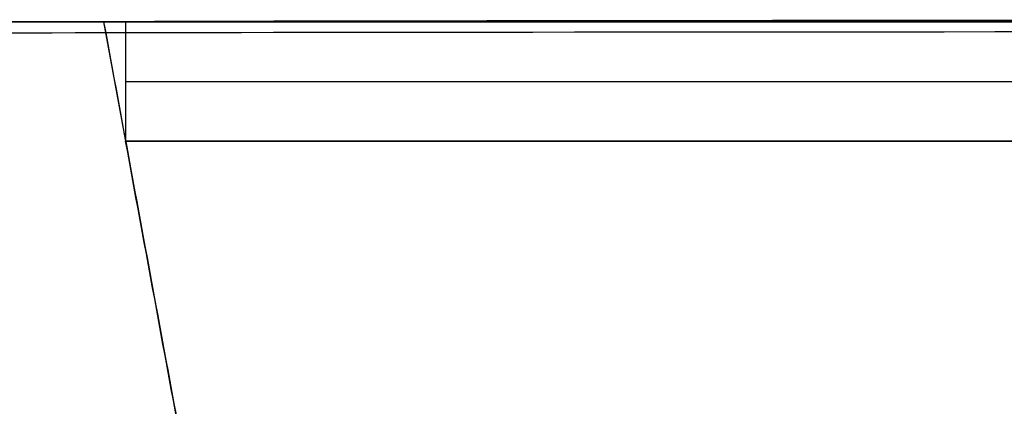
# Model space of a CAD drawing. Header units: millimetres. Extents: x -249 to 249, y -500 to 303.
# Tile 4 of 174: x -208 to -125, y -32 to 0. Entities that reach past the tile are written whole.
import ezdxf

# ---------------------------------------------------------------- set-up
doc = ezdxf.new("R2010")
doc.units = ezdxf.units.MM
doc.header["$MEASUREMENT"] = 0
doc.layers.add('Predefinito', color=7, linetype='Continuous', true_color=0x000000)

# ---------------------------------------------------------------- blocks, each defined once
blk = doc.blocks.new('FORMAmobile50SCOCCAC')
at = {"layer": 'Predefinito'}
for p, q in [((-218, 0, 224.429), (-50, 0, 224.429)), ((-198.858, 0, 250), (-198.858, -10, 250)), ((-200.698, 0, 4), (-112.01, -482, 4)), ((-198.858, -10, 134), (-154.33, -252, 134)), ((-50, -10, 233.429), (-198.858, -10, 233.429))]:
    blk.add_line(p, q, dxfattribs=at)
at = {"layer": 'Predefinito', "extrusion": (-8.3745e-18, 1, 9.77025e-18)}
blk.add_arc((0, 250), 198.858, 0, 90, dxfattribs=at)
at = {"layer": 'Predefinito', "extrusion": (0, 1, 0)}
blk.add_arc((0, 250, -5), 198.858, 0, 90, dxfattribs=at)
at = {"layer": 'Predefinito', "extrusion": (0, 1, -1.78656e-17)}
blk.add_arc((0, 250, -10), 198.858, 0, 90, dxfattribs=at)
at = {"layer": 'Predefinito'}
for points in [[(-200.698, 0), (-209.349, 0), (-218, 0)], [(-217.983, 0, 250), (-209.341, 0, 250), (-200.698, 0, 250)], [(-200.698, 0, 250), (-199.778, 0, 250), (-198.858, 0, 250)], [(-50, 0, 8), (-125.349, 0, 8), (-200.698, 0, 8)], [(-217.983, 0, 250), (-171.983, -250, 250), (-125.983, -500, 250)], [(-200.698, 0, 8), (-200.698, 0, 4), (-200.698, 0)], [(-200.698, 0), (-156.354, -241), (-112.01, -482)], [(-200.698, 0, 8), (-156.354, -241, 8), (-112.01, -482, 8)], [(-127.181, -499.017), (-173, -250), (-218.819, -0.983)], [(-127.181, -499.017, 249), (-173, -250, 249), (-218.819, -0.983, 249)], [(-198.858, -10, 18), (-124.429, -10, 18), (-50, -10, 18)], [(-154.33, -252, 250), (-176.594, -131, 250), (-198.858, -10, 250)], [(-154.33, -252, 18), (-176.594, -131, 18), (-198.858, -10, 18)], [(-198.858, -10, 18), (-198.858, -10, 134), (-198.858, -10, 250)]]:
    blk.add_open_spline(points, degree=2, dxfattribs=at)
blk = doc.blocks.new('FORMAmobile50ANTAC')
at = {"layer": 'Predefinito'}
blk.add_line((-200.698, 0), (-108.698, -500), dxfattribs=at)
at = {"layer": 'Predefinito', "extrusion": (-9.44422e-17, 1, 9.44422e-17)}
blk.add_arc((0, 0), 200.698, 0, 90, dxfattribs=at)
at = {"layer": 'Predefinito', "extrusion": (-1.00004e-16, 1, 9.74553e-17)}
blk.add_arc((0, 0, -0.983), 218.819, 0.26079, 89.73921, dxfattribs=at)
at = {"layer": 'Predefinito'}
for points, degree in [([(-125.982, -500, 0), (-148.315, -378.632, 0), (-178.982, -211.965, 0), (-217.984, 0, 0)], 3), ([(-217.984, 0, 0), (-209.341, 0, 0), (-200.698, 0)], 2), ([(-218.402, -0.483, 0.498), (-187.794, -166.828, 0.498), (-157.186, -333.173, 0.499), (-126.578, -499.518, 0.5)], 3), ([(-218.817, -0.983, 0.996), (-188.27, -166.995, 0.997), (-157.724, -333.006, 0.997), (-127.177, -499.017, 0.999)], 3)]:
    blk.add_open_spline(points, degree=degree, dxfattribs=at)
blk = doc.blocks.new('MBF 50 S')
at = {"layer": 'Predefinito'}
blk.add_blockref('FORMAmobile50SCOCCAC', (0, 0), dxfattribs=at)
at = {"layer": 'Predefinito', "extrusion": (0.004643, 0.000854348, 0.999989), "rotation": 359.9997036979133}
blk.add_blockref('FORMAmobile50ANTAC', (-1.158, -0.214, 248.985), dxfattribs=at)

msp = doc.modelspace()

# ---------------------------------------------------------------- block references
at = {"layer": 'Predefinito'}
msp.add_blockref('MBF 50 S', (0, 0), dxfattribs=at)

doc.saveas('drawing.dxf')
